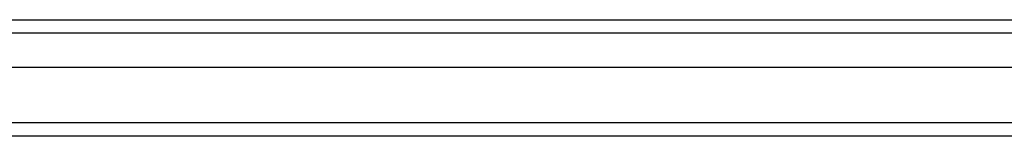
# Model space of a CAD drawing. Header units: inches. Extents: x 23 to 609, y 66 to 286.
# Tile 32 of 178: x 252.875 to 260.212, y 155.319 to 156.185. Entities that reach past the tile are written whole.
import ezdxf

# ---------------------------------------------------------------- set-up
doc = ezdxf.new("R2010")
doc.units = ezdxf.units.IN
doc.header["$MEASUREMENT"] = 0
doc.layers.add('Visible Edges(ANSI)', color=7, linetype='Continuous', lineweight=25)
doc.layers.add('Visible Tangent Edges(ANSI)', color=7, linetype='Continuous', lineweight=25)

msp = doc.modelspace()

# ---------------------------------------------------------------- linework, layer by layer
at = {"layer": 'Visible Edges(ANSI)'}
for p, q in [((208.9574, 156.1852), (267.1631, 156.1852)), ((267.3516, 155.8309), (208.7689, 155.8309)), ((267.9612, 155.3191), (208.9264, 155.3191))]:
    msp.add_line(p, q, dxfattribs=at)
at = {"layer": 'Visible Tangent Edges(ANSI)'}
for p, q in [((267.2931, 156.0862), (208.8274, 156.0862)), ((267.9612, 155.4181), (208.1592, 155.4181))]:
    msp.add_line(p, q, dxfattribs=at)

doc.saveas('drawing.dxf')
